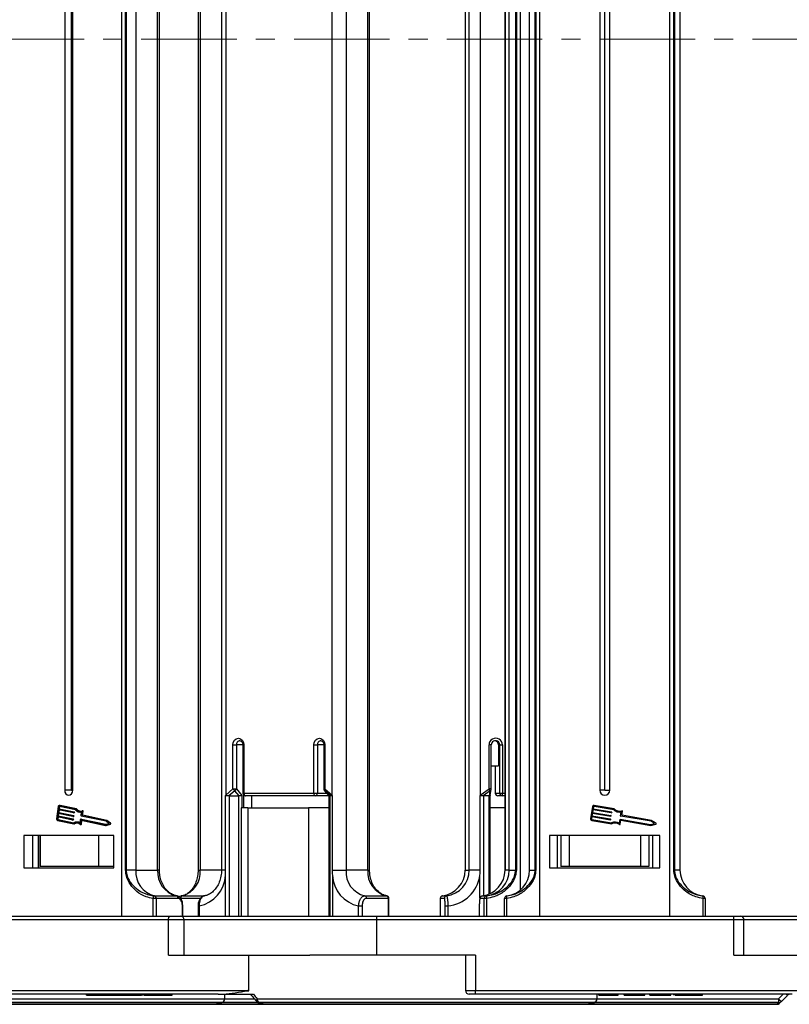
# Model space of a CAD drawing. Header units: millimetres. Extents: x -1374 to 811, y -432 to 1099.
# Tile 8 of 53: x -462 to -309, y -97 to 100. Entities that reach past the tile are written whole.
import ezdxf

# ---------------------------------------------------------------- set-up
doc = ezdxf.new("R2010")
doc.units = ezdxf.units.MM
doc.linetypes.add('CENTERX2', pattern=[20.32, 12.7, -2.54, 2.54, -2.54])

msp = doc.modelspace()

# ---------------------------------------------------------------- linework, layer by layer
at = {"color": 7, "linetype": 'Continuous', "lineweight": 25}
for p, q in [((-441.843, 95.961), (-441.843, 270.961)), ((-358.499, 270.961), (-358.499, 95.961)), ((-332.499, 95.961), (-332.499, 270.961)), ((-362.367, 265.757), (-362.367, 95.961)), ((-441.126, 95.961), (-441.126, 261.765)), ((-441.009, 261.765), (-441.009, 95.961)), ((-439.055, 261.765), (-439.055, 95.961)), ((-434.718, 95.961), (-434.718, 261.765)), ((-434.349, 95.961), (-434.349, 261.765)), ((-426.651, 261.765), (-426.651, 95.961)), ((-426.213, 261.765), (-426.213, 95.961)), ((-421.97, 261.765), (-421.97, 95.961)), ((-397.127, 261.765), (-397.127, 95.961)), ((-392.79, 95.961), (-392.79, 261.765)), ((-392.421, 95.961), (-392.421, 261.765)), ((-373.376, 261.765), (-373.376, 95.961)), ((-373.364, 261.765), (-373.364, 95.961)), ((-372.54, 95.961), (-372.54, 261.765)), ((-365.411, 261.765), (-365.411, 95.961)), ((-365.399, 261.765), (-365.399, 95.961)), ((-364.575, 95.961), (-364.575, 261.765)), ((-363.263, 95.961), (-363.263, 261.765)), ((-363.145, 261.765), (-363.145, 95.961)), ((-360.499, 95.961), (-360.499, 261.765)), ((-359.378, 95.961), (-359.378, 261.765)), ((-359.263, 261.765), (-359.263, 95.961)), ((-331.735, 95.961), (-331.735, 261.765)), ((-331.62, 261.765), (-331.62, 95.961)), ((-330.499, 261.765), (-330.499, 95.961)), ((-453.265, 245.861), (-453.265, 95.961)), ((-451.871, 95.961), (-451.871, 245.861)), ((-451.633, 95.961), (-451.633, 245.861)), ((-421.126, 246.853), (-421.126, 95.961)), ((-399.915, 95.961), (-399.915, 246.853)), ((-370.332, 246.853), (-370.332, 95.961)), ((-346.499, 245.861), (-346.499, 95.961)), ((-345.499, 95.961), (-345.499, 245.861)), ((-344.499, 95.961), (-344.499, 245.861)), ((-453.265, 95.961), (-453.265, -53.939)), ((-451.871, -53.939), (-451.871, 95.961)), ((-451.633, -53.939), (-451.633, 95.961)), ((-441.843, -79.039), (-441.843, 95.961)), ((-441.126, -69.843), (-441.126, 95.961)), ((-441.009, 95.961), (-441.009, -69.843)), ((-439.055, 95.961), (-439.055, -69.843)), ((-434.718, -69.843), (-434.718, 95.961)), ((-434.349, -69.843), (-434.349, 95.961)), ((-426.651, 95.961), (-426.651, -69.843)), ((-426.213, 95.961), (-426.213, -69.843)), ((-421.97, 95.961), (-421.97, -69.843)), ((-421.126, 95.961), (-421.126, -54.932)), ((-399.915, -54.932), (-399.915, 95.961)), ((-397.127, 95.961), (-397.127, -69.843)), ((-392.79, -69.843), (-392.79, 95.961)), ((-392.421, -69.843), (-392.421, 95.961)), ((-373.376, 95.961), (-373.376, -69.843)), ((-373.364, 95.961), (-373.364, -69.843)), ((-372.54, -69.843), (-372.54, 95.961)), ((-370.332, 95.961), (-370.332, -54.932)), ((-365.411, 95.961), (-365.411, -69.843)), ((-365.399, 95.961), (-365.399, -69.843)), ((-364.575, -69.843), (-364.575, 95.961)), ((-363.263, -69.843), (-363.263, 95.961)), ((-363.145, 95.961), (-363.145, -69.843)), ((-362.367, 95.961), (-362.367, -73.836)), ((-360.499, -69.843), (-360.499, 95.961)), ((-359.378, -69.843), (-359.378, 95.961)), ((-359.263, 95.961), (-359.263, -69.843)), ((-358.499, 95.961), (-358.499, -79.039)), ((-346.499, 95.961), (-346.499, -53.939)), ((-345.499, -53.939), (-345.499, 95.961)), ((-344.499, -53.939), (-344.499, 95.961)), ((-332.499, -79.039), (-332.499, 95.961)), ((-331.735, -69.843), (-331.735, 95.961)), ((-331.62, 95.961), (-331.62, -69.843)), ((-330.499, 95.961), (-330.499, -69.843)), ((-419.699, -53.662), (-419.699, -44.889)), ((-419.699, -44.889), (-419.002, -44.889)), ((-419.002, -44.889), (-419.002, -53.662)), ((-417.707, -44.889), (-417.707, -54.539)), ((-417.496, -44.889), (-417.496, -54.539)), ((-403.546, -54.539), (-403.546, -44.889)), ((-403.546, -44.889), (-402.849, -44.889)), ((-402.849, -44.889), (-402.849, -54.539)), ((-401.554, -44.889), (-401.554, -53.662)), ((-401.343, -44.889), (-401.343, -53.662)), ((-368.593, -53.662), (-368.593, -44.889)), ((-368.148, -53.662), (-368.148, -44.889)), ((-366.736, -44.889), (-366.461, -44.889)), ((-366.736, -44.889), (-366.736, -49.039)), ((-366.461, -44.889), (-365.909, -44.889)), ((-366.461, -54.539), (-366.461, -44.889)), ((-365.909, -44.889), (-365.909, -54.539)), ((-368.148, -49.039), (-366.736, -49.039)), ((-367.34, -49.039), (-367.34, -54.539)), ((-451.871, -53.939), (-453.265, -53.939)), ((-451.871, -53.939), (-451.633, -53.939)), ((-421.163, -69.843), (-421.163, -54.957)), ((-421.126, -54.932), (-419.699, -53.662)), ((-419.341, -54.016), (-420.496, -55.042)), ((-419.699, -53.662), (-419.002, -53.662)), ((-418.48, -55.04), (-419.341, -54.016)), ((-419.002, -53.662), (-417.904, -54.969)), ((-417.556, -54.897), (-417.556, -57.439)), ((-417.496, -54.539), (-403.546, -54.539)), ((-403.546, -54.539), (-402.849, -54.539)), ((-401.437, -53.984), (-400.547, -55.043)), ((-400.249, -55.042), (-401.404, -54.016)), ((-401.404, -54.016), (-400.543, -55.04)), ((-401.343, -53.662), (-399.915, -54.932)), ((-399.878, -54.957), (-399.878, -69.843)), ((-370.377, -69.843), (-370.377, -54.957)), ((-370.332, -54.932), (-368.593, -53.662)), ((-368.366, -54.016), (-369.772, -55.042)), ((-368.529, -55.04), (-368.366, -54.016)), ((-368.353, -54.992), (-368.154, -53.741)), ((-368.353, -74.542), (-368.353, -54.988)), ((-367.34, -54.539), (-366.461, -54.539)), ((-366.461, -54.539), (-365.909, -54.539)), ((-345.499, -53.939), (-346.499, -53.939)), ((-345.499, -53.939), (-344.499, -53.939)), ((-454.196, -56.944), (-454.311, -56.944)), ((-451.017, -57.629), (-454.269, -56.948)), ((-454.269, -56.948), (-454.154, -56.948)), ((-454.154, -56.948), (-454.196, -56.944)), ((-450.902, -57.629), (-454.154, -56.948)), ((-420.418, -55.039), (-418.526, -55.039)), ((-420.418, -55.039), (-420.418, -79.039)), ((-418.526, -79.039), (-418.526, -55.039)), ((-403.257, -55.039), (-417.207, -55.039)), ((-416.007, -55.039), (-416.007, -57.439)), ((-400.55, -55.039), (-403.257, -55.039)), ((-400.548, -55.038), (-400.548, -79.039)), ((-400.543, -55.04), (-400.54, -55.038)), ((-400.538, -55.039), (-400.264, -55.039)), ((-400.538, -55.039), (-400.538, -79.039)), ((-400.264, -79.039), (-400.264, -55.039)), ((-368.557, -55.039), (-369.722, -55.039)), ((-365.964, -55.039), (-366.843, -55.039)), ((-365.411, -55.039), (-365.964, -55.039)), ((-343.602, -57.629), (-347.588, -56.948)), ((-454.557, -57.198), (-454.893, -59.61)), ((-454.575, -58.539), (-454.645, -59.042)), ((-451.603, -59.162), (-454.575, -58.539)), ((-454.477, -57.836), (-454.547, -58.338)), ((-454.547, -58.338), (-451.575, -58.96)), ((-454.547, -58.338), (-454.432, -58.338)), ((-454.463, -58.563), (-454.53, -59.042)), ((-451.505, -58.458), (-454.477, -57.836)), ((-454.393, -57.233), (-454.449, -57.635)), ((-454.449, -57.635), (-451.477, -58.257)), ((-454.449, -57.635), (-454.334, -57.635)), ((-454.365, -57.859), (-454.432, -58.338)), ((-454.432, -58.338), (-451.46, -58.96)), ((-454.393, -57.233), (-454.278, -57.233)), ((-454.278, -57.233), (-454.334, -57.635)), ((-454.334, -57.635), (-451.361, -58.257)), ((-451.097, -57.819), (-454.297, -57.149)), ((-451.498, -58.459), (-451.382, -58.459)), ((-451.477, -58.257), (-451.361, -58.257)), ((-451.443, -58.316), (-451.457, -58.416)), ((-451.457, -58.416), (-451.341, -58.416)), ((-451.443, -58.316), (-451.327, -58.316)), ((-451.327, -58.316), (-451.341, -58.416)), ((-451.017, -57.629), (-450.902, -57.629)), ((-450.136, -58.286), (-450.02, -58.286)), ((-449.987, -59.034), (-449.879, -58.257)), ((-449.795, -58.868), (-449.694, -58.14)), ((-449.795, -58.868), (-449.679, -58.868)), ((-449.66, -58.021), (-449.776, -58.021)), ((-444.952, -59.933), (-449.761, -58.927)), ((-449.761, -58.927), (-449.645, -58.927)), ((-449.694, -58.14), (-449.578, -58.14)), ((-449.679, -58.868), (-449.578, -58.14)), ((-444.836, -59.933), (-449.645, -58.927)), ((-418.016, -57.439), (-418.016, -79.039)), ((-416.702, -57.439), (-418.016, -57.439)), ((-416.702, -57.439), (-416.702, -79.039)), ((-416.702, -57.439), (-404.628, -57.439)), ((-404.628, -57.439), (-404.628, -79.039)), ((-400.548, -57.439), (-404.628, -57.439)), ((-365.411, -57.439), (-368.353, -57.439)), ((-347.941, -57.198), (-348.353, -59.61)), ((-347.963, -58.539), (-348.049, -59.042)), ((-344.32, -59.162), (-347.963, -58.539)), ((-347.843, -57.836), (-347.929, -58.338)), ((-347.929, -58.338), (-344.286, -58.96)), ((-344.2, -58.458), (-347.843, -57.836)), ((-347.74, -57.233), (-347.809, -57.635)), ((-347.809, -57.635), (-344.166, -58.257)), ((-343.699, -57.819), (-347.623, -57.149)), ((-344.124, -58.316), (-344.141, -58.416)), ((-342.339, -59.034), (-342.207, -58.257)), ((-342.104, -58.868), (-341.98, -58.14)), ((-336.168, -59.933), (-342.062, -58.927)), ((-454.673, -59.243), (-454.729, -59.645)), ((-454.729, -59.645), (-454.614, -59.645)), ((-454.689, -59.963), (-451.438, -60.644)), ((-451.701, -59.865), (-454.673, -59.243)), ((-454.661, -59.762), (-451.461, -60.433)), ((-454.661, -59.762), (-454.546, -59.762)), ((-454.645, -59.042), (-451.673, -59.664)), ((-454.645, -59.042), (-454.53, -59.042)), ((-454.561, -59.266), (-454.614, -59.645)), ((-454.546, -59.762), (-451.428, -60.415)), ((-454.53, -59.042), (-451.558, -59.664)), ((-451.694, -59.866), (-451.579, -59.866)), ((-451.673, -59.664), (-451.558, -59.664)), ((-451.639, -59.723), (-451.653, -59.823)), ((-451.653, -59.823), (-451.538, -59.823)), ((-451.639, -59.723), (-451.524, -59.723)), ((-451.596, -59.162), (-451.481, -59.162)), ((-451.575, -58.96), (-451.46, -58.96)), ((-451.541, -59.019), (-451.555, -59.12)), ((-451.555, -59.12), (-451.44, -59.12)), ((-451.541, -59.019), (-451.426, -59.019)), ((-451.524, -59.723), (-451.538, -59.823)), ((-451.426, -59.019), (-451.44, -59.12)), ((-451.438, -60.644), (-451.322, -60.644)), ((-450.778, -60.286), (-450.893, -60.286)), ((-450.193, -60.515), (-450.085, -59.738)), ((-450.133, -60.785), (-450.017, -60.785)), ((-450.051, -60.701), (-449.942, -59.923)), ((-450.051, -60.701), (-449.935, -60.701)), ((-449.929, -59.696), (-450.044, -59.696)), ((-450.037, -59.696), (-445.097, -60.731)), ((-450.037, -59.696), (-449.922, -59.696)), ((-445.013, -60.127), (-449.953, -59.093)), ((-449.942, -59.923), (-445.092, -60.939)), ((-449.935, -60.701), (-449.83, -59.947)), ((-449.929, -59.696), (-449.922, -59.696)), ((-449.922, -59.696), (-445.049, -60.716)), ((-445.097, -60.731), (-444.477, -60.55)), ((-445.092, -60.939), (-444.248, -60.693)), ((-444.477, -60.55), (-445.013, -60.127)), ((-444.976, -60.939), (-444.132, -60.693)), ((-444.222, -60.508), (-444.952, -59.933)), ((-444.952, -59.933), (-444.836, -59.933)), ((-444.106, -60.508), (-444.836, -59.933)), ((-444.248, -60.693), (-444.132, -60.693)), ((-444.222, -60.508), (-444.106, -60.508)), ((-348.084, -59.243), (-348.152, -59.645)), ((-348.103, -59.963), (-344.117, -60.644)), ((-344.441, -59.865), (-348.084, -59.243)), ((-348.069, -59.762), (-344.146, -60.433)), ((-348.049, -59.042), (-344.406, -59.664)), ((-344.365, -59.723), (-344.382, -59.823)), ((-344.244, -59.019), (-344.262, -59.12)), ((-342.592, -60.515), (-342.46, -59.738)), ((-342.417, -60.701), (-342.284, -59.923)), ((-342.401, -59.696), (-336.346, -60.731)), ((-336.243, -60.127), (-342.298, -59.093)), ((-342.284, -59.923), (-336.339, -60.939)), ((-336.346, -60.731), (-335.585, -60.55)), ((-336.339, -60.939), (-335.304, -60.693)), ((-335.585, -60.55), (-336.243, -60.127)), ((-335.273, -60.508), (-336.168, -59.933)), ((-445.092, -60.939), (-444.976, -60.939)), ((-443.475, -62.939), (-461.423, -62.939)), ((-461.423, -62.939), (-461.423, -69.439)), ((-459.688, -62.939), (-459.688, -69.439)), ((-458.522, -62.939), (-458.522, -69.439)), ((-458.464, -62.939), (-458.464, -69.439)), ((-458.143, -62.939), (-458.143, -69.139)), ((-446.528, -62.939), (-446.528, -69.139)), ((-443.535, -62.939), (-443.535, -69.139)), ((-443.475, -69.439), (-443.475, -62.939)), ((-334.499, -62.939), (-356.499, -62.939)), ((-356.499, -62.939), (-356.499, -69.439)), ((-354.999, -62.939), (-354.999, -69.439)), ((-354.999, -62.939), (-354.999, -69.439)), ((-354.299, -62.939), (-354.299, -69.139)), ((-352.618, -62.939), (-352.618, -69.139)), ((-338.38, -62.939), (-338.38, -69.139)), ((-336.699, -62.939), (-336.699, -69.139)), ((-335.999, -62.939), (-335.999, -69.439)), ((-334.499, -69.439), (-334.499, -62.939)), ((-461.423, -69.439), (-443.475, -69.439)), ((-446.528, -69.139), (-458.143, -69.139)), ((-443.535, -69.139), (-446.528, -69.139)), ((-441.126, -69.843), (-441.009, -69.843)), ((-439.055, -69.843), (-441.009, -69.843)), ((-439.055, -69.843), (-434.718, -69.843)), ((-399.878, -69.843), (-397.127, -69.843)), ((-392.79, -69.843), (-397.127, -69.843)), ((-373.364, -69.843), (-373.376, -69.843)), ((-373.364, -69.843), (-372.54, -69.843)), ((-370.377, -69.843), (-372.54, -69.843)), ((-365.411, -69.843), (-365.399, -69.843)), ((-364.575, -69.843), (-365.399, -69.843)), ((-364.575, -69.843), (-363.263, -69.843)), ((-363.145, -69.843), (-363.263, -69.843)), ((-360.499, -69.843), (-359.378, -69.843)), ((-359.378, -69.843), (-359.263, -69.843)), ((-356.499, -69.439), (-334.499, -69.439)), ((-352.618, -69.139), (-354.299, -69.139)), ((-338.38, -69.139), (-352.618, -69.139)), ((-336.699, -69.139), (-338.38, -69.139)), ((-331.735, -69.843), (-331.62, -69.843)), ((-330.499, -69.843), (-331.62, -69.843)), ((-421.19, -79.039), (-421.19, -70.897)), ((-399.852, -70.897), (-399.852, -79.039)), ((-435.637, -79.039), (-435.637, -75.503)), ((-435.032, -75.503), (-435.637, -75.503)), ((-435.408, -75.008), (-435.334, -75.004)), ((-435.334, -75.004), (-430.997, -75.004)), ((-434.976, -75.5), (-435.032, -75.503)), ((-435.032, -75.503), (-435.032, -79.039)), ((-430.639, -75.5), (-434.976, -75.5)), ((-429.697, -77.009), (-429.727, -76.513)), ((-393.406, -75.004), (-389.068, -75.004)), ((-388.711, -75.5), (-393.048, -75.5)), ((-389.068, -75.004), (-388.995, -75.008)), ((-388.655, -75.503), (-388.711, -75.5)), ((-388.655, -79.039), (-388.655, -75.503)), ((-388.563, -79.039), (-388.563, -75.503)), ((-378.347, -75.503), (-378.347, -79.039)), ((-378.333, -75.5), (-378.344, -75.503)), ((-378.344, -75.503), (-378.344, -79.039)), ((-377.509, -75.5), (-378.333, -75.5)), ((-377.897, -75.004), (-377.073, -75.004)), ((-369.545, -75.5), (-370.369, -75.5)), ((-369.933, -75.004), (-369.109, -75.004)), ((-369.534, -75.503), (-369.545, -75.5)), ((-369.534, -79.039), (-369.534, -75.503)), ((-369.088, -75.503), (-369.534, -75.503)), ((-369.109, -75.004), (-369.095, -75.008)), ((-369.088, -75.503), (-369.088, -79.039)), ((-365.104, -75.503), (-365.499, -75.503)), ((-365.499, -79.039), (-365.499, -75.503)), ((-365.104, -75.503), (-365.104, -79.039)), ((-365.06, -75.004), (-365.06, -75.008)), ((-325.938, -75.008), (-325.938, -75.004)), ((-325.894, -79.039), (-325.894, -75.503)), ((-325.499, -75.503), (-325.894, -75.503)), ((-325.499, -75.503), (-325.499, -79.039)), ((-429.771, -79.039), (-429.771, -77.009)), ((-429.68, -77.009), (-429.679, -77.009)), ((-429.679, -79.039), (-429.679, -77.009)), ((-426.64, -77.009), (-426.64, -79.039)), ((-426.429, -77.009), (-426.429, -79.039)), ((-394.613, -77.009), (-393.916, -77.009)), ((-394.613, -79.039), (-394.613, -77.009)), ((-393.916, -77.009), (-393.916, -79.039)), ((-377.345, -77.009), (-376.793, -77.009)), ((-377.345, -79.039), (-377.345, -77.009)), ((-376.793, -77.009), (-376.793, -79.039)), ((-370.536, -77.009), (-370.536, -79.039)), ((-370.536, -77.009), (-370.533, -77.009)), ((-370.533, -77.009), (-370.533, -79.039)), ((-432.576, -79.789), (-490.725, -79.789)), ((-490.291, -79.039), (-432.142, -79.039)), ((-432.576, -86.839), (-432.576, -79.789)), ((-432.142, -79.039), (-430.169, -79.039)), ((-430.169, -79.039), (-390.999, -79.039)), ((-429.419, -86.839), (-429.419, -79.789)), ((-390.999, -79.789), (-390.999, -79.039)), ((-390.999, -79.039), (-319.721, -79.039)), ((-390.999, -86.839), (-390.999, -79.789)), ((-319.721, -79.789), (-390.999, -79.789)), ((-319.721, -79.789), (-319.721, -79.039)), ((-319.721, -79.039), (-318.471, -79.039)), ((-319.721, -86.839), (-319.721, -79.789)), ((-318.471, -79.039), (-299.999, -79.039)), ((-317.721, -86.839), (-317.721, -79.789)), ((-432.576, -86.839), (-416.486, -86.839)), ((-416.486, -93.922), (-416.486, -86.839)), ((-416.486, -86.839), (-404.372, -86.839)), ((-390.999, -86.839), (-404.372, -86.839)), ((-371.277, -86.839), (-390.999, -86.839)), ((-373.277, -86.839), (-373.277, -93.889)), ((-371.277, -86.839), (-371.277, -93.889)), ((-319.721, -86.839), (-299.999, -86.839)), ((-474.636, -93.889), (-416.74, -93.889)), ((-371.277, -93.889), (-300.31, -93.889)), ((-371.277, -94.639), (-371.277, -93.889)), ((-422.652, -94.639), (-474.202, -94.639)), ((-448.911, -94.839), (-448.911, -94.639)), ((-448.911, -94.839), (-447.97, -94.839)), ((-447.97, -94.839), (-447.97, -94.639)), ((-447.97, -94.839), (-446.966, -94.839)), ((-446.966, -94.839), (-446.966, -94.639)), ((-446.966, -94.839), (-443.64, -94.839)), ((-445.16, -94.864), (-445.16, -94.839)), ((-443.64, -94.839), (-443.64, -94.639)), ((-443.64, -94.839), (-443.062, -94.839)), ((-443.062, -94.839), (-443.062, -94.639)), ((-443.062, -94.839), (-442.824, -94.839)), ((-442.824, -94.839), (-442.824, -94.639)), ((-442.824, -94.839), (-441.883, -94.839)), ((-441.883, -94.839), (-441.883, -94.639)), ((-441.883, -94.839), (-438.991, -94.839)), ((-438.991, -94.839), (-438.991, -94.639)), ((-438.991, -94.839), (-437.965, -94.839)), ((-437.835, -94.639), (-437.835, -94.864)), ((-437.495, -94.839), (-437.495, -94.639)), ((-436.6, -94.839), (-436.6, -94.639)), ((-432.487, -94.839), (-432.487, -94.639)), ((-431.787, -94.864), (-431.787, -94.639)), ((-423.732, -96.625), (-421.908, -96.26)), ((-422.652, -94.639), (-415.598, -94.639)), ((-421.305, -95.524), (-421.305, -94.639)), ((-414.64, -96.239), (-413.273, -96.606)), ((-371.277, -94.639), (-372.527, -94.639)), ((-308.088, -94.639), (-371.277, -94.639)), ((-349.467, -96.625), (-347.643, -96.26)), ((-347.04, -95.524), (-347.04, -94.639)), ((-346.69, -94.839), (-346.69, -94.639)), ((-346.69, -94.839), (-345.537, -94.839)), ((-345.537, -94.839), (-345.537, -94.639)), ((-345.38, -94.839), (-345.38, -94.639)), ((-344.763, -94.839), (-344.763, -94.639)), ((-343.998, -94.839), (-343.998, -94.639)), ((-343.998, -94.839), (-342.844, -94.839)), ((-342.844, -94.839), (-342.844, -94.639)), ((-341.614, -94.839), (-341.614, -94.639)), ((-341.614, -94.839), (-337.537, -94.839)), ((-337.537, -94.839), (-337.537, -94.639)), ((-336.537, -94.839), (-336.537, -94.639)), ((-336.537, -94.839), (-335.383, -94.839)), ((-335.383, -94.839), (-335.383, -94.639)), ((-335.383, -94.839), (-332.306, -94.839)), ((-332.306, -94.839), (-332.306, -94.639)), ((-331.69, -94.839), (-331.69, -94.639)), ((-331.422, -94.839), (-331.422, -94.639)), ((-330.117, -94.839), (-330.117, -94.639)), ((-328.853, -94.839), (-328.853, -94.639)), ((-325.998, -94.839), (-325.998, -94.639)), ((-310.815, -95.524), (-309.915, -94.639)), ((-423.879, -96.639), (-503.568, -96.639)), ((-413.075, -96.639), (-423.879, -96.639)), ((-349.615, -96.639), (-413.075, -96.639)), ((-311.146, -96.639), (-349.615, -96.639))]:
    msp.add_line(p, q, dxfattribs=at)
at = {"color": 1, "linetype": 'CENTERX2', "lineweight": 13, "ltscale": 1.5}
msp.add_line((556.439, 95.961), (-558.789, 95.961), dxfattribs=at)
at = {"color": 8, "linetype": 'Continuous', "lineweight": 25}
for p, q in [((-417.707, -44.889), (-419.002, -44.889)), ((-417.496, -44.889), (-417.707, -44.889)), ((-401.554, -44.889), (-402.849, -44.889)), ((-401.343, -44.889), (-401.554, -44.889)), ((-368.148, -44.889), (-368.593, -44.889)), ((-417.904, -54.969), (-417.904, -57.439)), ((-417.496, -54.539), (-417.707, -54.539)), ((-402.849, -54.539), (-400.97, -54.539)), ((-401.343, -53.662), (-401.554, -53.662)), ((-368.148, -53.662), (-368.593, -53.662)), ((-365.909, -54.539), (-365.411, -54.539)), ((-369.722, -55.039), (-369.722, -74.973)), ((-368.557, -74.633), (-368.557, -55.039)), ((-434.349, -69.843), (-434.718, -69.843)), ((-426.651, -69.843), (-426.213, -69.843)), ((-421.97, -69.843), (-426.213, -69.843)), ((-421.163, -69.843), (-421.97, -69.843)), ((-392.79, -69.843), (-392.421, -69.843)), ((-370.409, -75.465), (-370.409, -70.897)), ((-426.179, -75.5), (-430.117, -75.5)), ((-429.774, -75.004), (-425.341, -75.004)), ((-388.563, -75.503), (-388.655, -75.503)), ((-378.344, -75.503), (-378.347, -75.503)), ((-429.771, -77.009), (-429.68, -77.009)), ((-426.64, -77.009), (-426.429, -77.009)), ((-429.419, -79.789), (-432.576, -79.789)), ((-390.999, -79.789), (-429.419, -79.789)), ((-317.721, -79.789), (-319.721, -79.789)), ((-299.999, -79.789), (-317.721, -79.789)), ((-373.277, -93.889), (-371.277, -93.889)), ((-506.126, -95.524), (-421.305, -95.524)), ((-421.908, -96.26), (-505.567, -96.26)), ((-414.621, -96.26), (-421.908, -96.26)), ((-421.305, -95.524), (-415.48, -95.524)), ((-414.846, -95.524), (-347.04, -95.524)), ((-347.643, -96.26), (-414.519, -96.26)), ((-310.788, -96.26), (-347.643, -96.26)), ((-347.04, -95.524), (-310.815, -95.524)), ((-503.704, -96.625), (-423.732, -96.625)), ((-423.732, -96.625), (-413.222, -96.625)), ((-413.153, -96.625), (-349.467, -96.625)), ((-349.467, -96.625), (-311.154, -96.625))]:
    msp.add_line(p, q, dxfattribs=at)
at = {"color": 7, "linetype": 'Continuous', "lineweight": 25, "flags": 128}
for points in [[(-419.699, -44.889), (-419.615, -44.373), (-419.376, -43.935), (-419.019, -43.642), (-418.597, -43.539), (-418.176, -43.642), (-417.819, -43.935), (-417.58, -44.373), (-417.496, -44.889)], [(-403.546, -44.889), (-403.462, -44.373), (-403.223, -43.935), (-402.866, -43.642), (-402.444, -43.539), (-402.023, -43.642), (-401.666, -43.935), (-401.427, -44.373), (-401.343, -44.889)], [(-453.265, -53.939), (-453.203, -54.322), (-453.026, -54.646), (-452.761, -54.863), (-452.449, -54.939), (-452.137, -54.863), (-451.872, -54.646), (-451.695, -54.322), (-451.633, -53.939)], [(-417.496, -54.539), (-417.491, -54.637), (-417.474, -54.731), (-417.447, -54.817), (-417.411, -54.893), (-417.368, -54.955), (-417.318, -55.001), (-417.263, -55.03), (-417.207, -55.039)], [(-403.546, -54.539), (-403.54, -54.637), (-403.524, -54.731), (-403.497, -54.817), (-403.461, -54.893), (-403.417, -54.955), (-403.367, -55.001), (-403.313, -55.03), (-403.257, -55.039)], [(-449.882, -58.278), (-449.926, -58.283), (-450.02, -58.286)], [(-449.694, -58.14), (-449.693, -58.115), (-449.697, -58.09), (-449.707, -58.067), (-449.72, -58.047), (-449.737, -58.033), (-449.757, -58.024), (-449.778, -58.021), (-449.798, -58.025)], [(-450.181, -60.767), (-450.162, -60.779), (-450.142, -60.785), (-450.121, -60.784), (-450.101, -60.778), (-450.082, -60.765), (-450.068, -60.747), (-450.057, -60.725), (-450.051, -60.701)], [(-432.576, -79.789), (-432.567, -79.643), (-432.543, -79.502), (-432.503, -79.373), (-432.449, -79.259), (-432.383, -79.166), (-432.308, -79.096), (-432.227, -79.054), (-432.142, -79.039)], [(-309.055, -94.859), (-309.653, -95.457), (-310.251, -96.055)], [(-308.684, -94.639), (-308.683, -94.643), (-308.682, -94.646), (-308.681, -94.649), (-308.681, -94.651), (-308.681, -94.653), (-308.68, -94.654), (-308.68, -94.655), (-308.68, -94.655)], [(-311.154, -96.625), (-311.153, -96.628), (-311.152, -96.631), (-311.151, -96.634), (-311.15, -96.636), (-311.149, -96.637), (-311.148, -96.638), (-311.147, -96.639), (-311.146, -96.639)]]:
    msp.add_lwpolyline(points, dxfattribs=at)
at = {"color": 8, "linetype": 'Continuous', "lineweight": 25, "flags": 128}
for points in [[(-401.437, -53.984), (-401.435, -53.986), (-401.404, -54.016)], [(-415.013, -96.007), (-415.034, -95.971), (-415.042, -95.905), (-415.027, -95.824), (-414.987, -95.731), (-414.926, -95.63), (-414.846, -95.524)]]:
    msp.add_lwpolyline(points, dxfattribs=at)
at = {"color": 8, "linetype": 'Continuous', "lineweight": 25}
for centre, radius, start, end in [((-418.234, -44.807), 0.772, 95.42144, 186.08973), ((-402.081, -44.807), 0.772, 95.42144, 186.08973), ((-368.525, -53.674), 0.377, 294.92685, 349.7374), ((-377.849, -75.499), 0.495, 119.84764, 180.5216), ((-415.864, -94.702), 0.184, 159.98018, 214.46987)]:
    msp.add_arc(centre, radius, start, end, dxfattribs=at)
at = {"color": 7, "linetype": 'Continuous', "lineweight": 25}
for centre, radius, start, end in [((-367.251, -44.883), 1.342, 359.72068, 180.27932), ((-367.306, -44.885), 0.845, 359.72003, 180.27997), ((-367.584, -44.887), 0.848, 359.84716, 80.45577), ((-420.305, -54.444), 0.956, 210.68066, 216.1139), ((-418.855, -53.166), 0.979, 210.45082, 240.20705), ((-419.644, -53.386), 0.699, 295.64552, 336.68763), ((-417.207, -54.539), 0.5, 180, 270), ((-403.308, -54.581), 0.461, 276.38231, 5.20124), ((-401.054, -53.662), 0.5, 180, 220.0352), ((-401.06, -53.893), 0.365, 140.78343, 199.6972), ((-399.225, -55.342), 0.803, 149.27378, 155.36932), ((-374.704, -58.084), 5.39, 34.81271, 35.79781), ((-370.885, -55.382), 2.866, 28.4687, 36.87375), ((-368.648, -53.662), 0.5, 350.93241, 0), ((-366.841, -54.541), 0.498, 179.82654, 269.82578), ((-365.962, -54.541), 0.499, 179.82822, 269.82581), ((-367.088, -54.663), 1.186, 341.48706, 5.97502), ((-345.499, -53.939), 1, 180, 0), ((-454.297, -57.207), 0.26, 83.86664, 178.05664), ((-347.64, -57.25), 0.306, 80.30687, 170.30687), ((-454.306, -57.236), 0.0868, 83.88233, 178.04727), ((-454.174, -57.244), 0.104, 127.4606, 173.64324), ((-451.501, -58.415), 0.0434, 263.8604, 358.05905), ((-451.493, -58.305), 0.0508, 348.0774, 71.97964), ((-451.386, -58.414), 0.0446, 274.56064, 357.36406), ((-451.377, -58.305), 0.0508, 348.06656, 71.99048), ((-450.129, -57.041), 1.242, 218.8116, 281.62034), ((-450.135, -56.986), 1.093, 216.08769, 287.91745), ((-449.987, -56.938), 1.147, 217.08, 265.45546), ((-449.745, -58.878), 0.0508, 168.0774, 251.97964), ((-449.63, -58.878), 0.0508, 168.0774, 251.97964), ((-449.671, -58.116), 0.0958, 345.52993, 83.54975), ((-347.64, -57.25), 0.102, 80.30687, 170.30687), ((-344.192, -58.408), 0.051, 260.30687, 350.30687), ((-344.174, -58.307), 0.051, 350.30687, 80.30687), ((-342.521, -56.567), 1.719, 226.74758, 280.54353), ((-342.521, -56.567), 1.515, 224.48921, 285.82188), ((-342.08, -58.123), 0.102, 350.30687, 105.82188), ((-342.054, -58.876), 0.051, 170.30687, 260.30687), ((-454.595, -59.674), 0.305, 168.05573, 251.98262), ((-454.63, -59.666), 0.102, 168.05344, 251.98643), ((-454.514, -59.666), 0.102, 168.05344, 251.98643), ((-451.697, -59.822), 0.0434, 263.87341, 358.02844), ((-451.689, -59.712), 0.0508, 348.03906, 71.99622), ((-451.599, -59.118), 0.0434, 263.89383, 358.02829), ((-451.582, -59.821), 0.0446, 274.56904, 357.33485), ((-451.591, -59.009), 0.0508, 348.0774, 71.97964), ((-451.573, -59.712), 0.0508, 348.03906, 71.99622), ((-451.484, -59.118), 0.0446, 274.5471, 357.35679), ((-450.892, -61.468), 1.182, 53.78917, 118.7824), ((-451.475, -59.009), 0.0508, 348.0774, 71.97964), ((-450.891, -61.544), 1.053, 47.5832, 121.29344), ((-450.771, -61.544), 1.055, 93.48284, 121.46446), ((-450.785, -61.483), 1.197, 59.88449, 89.66515), ((-450.042, -59.739), 0.0434, 83.84533, 178.07412), ((-450.024, -60.696), 0.0897, 274.8288, 357.08549), ((-449.937, -59.045), 0.0508, 168.0295, 251.99322), ((-444.292, -60.593), 0.11, 293.90506, 50.23032), ((-444.177, -60.593), 0.11, 293.90506, 50.23032), ((-348.052, -59.662), 0.306, 170.30687, 260.30687), ((-348.052, -59.662), 0.102, 170.30687, 260.30687), ((-344.432, -59.815), 0.051, 260.30687, 350.30687), ((-344.415, -59.714), 0.051, 350.30687, 80.30687), ((-344.312, -59.111), 0.051, 260.30687, 350.30687), ((-344.295, -59.011), 0.051, 350.30687, 80.30687), ((-343.45, -62.005), 1.719, 60.07022, 113.86617), ((-343.45, -62.005), 1.515, 54.79186, 116.12453), ((-342.518, -60.683), 0.102, 234.79186, 350.30687), ((-342.409, -59.747), 0.051, 80.30687, 170.30687), ((-342.289, -59.043), 0.051, 170.30687, 260.30687), ((-335.328, -60.594), 0.102, 283.32833, 57.28541), ((-434.121, -70.207), 4.948, 175.78294, 255.80645), ((-429.783, -70.207), 4.948, 175.78328, 255.80611), ((-431.117, -70.268), 4.923, 285.83162, 4.94953), ((-392.193, -70.207), 4.948, 175.78307, 255.80632), ((-387.855, -70.207), 4.948, 175.78323, 255.80637), ((-378.553, -69.856), 5.189, 277.25429, 0.14479), ((-377.729, -69.856), 5.189, 277.25429, 0.14479), ((-370.588, -69.856), 5.189, 277.25401, 0.14506), ((-369.764, -69.856), 5.189, 277.2542, 0.14488), ((-365.699, -69.843), 5.2, 277.05413, 0), ((-325.299, -69.843), 5.2, 180, 262.94587), ((-427.754, -70.572), 6.572, 281.62527, 357.16445), ((-393.288, -70.572), 6.572, 182.83552, 258.37491), ((-377.511, -69.869), 7.176, 275.74335, 351.76572), ((-435.057, -75.47), 0.581, 127.18951, 183.22129), ((-435.528, -75.49), 0.497, 358.45666, 76.02158), ((-435.451, -75.465), 0.476, 355.78283, 75.80486), ((-431.113, -75.465), 0.476, 355.78589, 75.80407), ((-429.645, -75.459), 0.473, 105.83382, 184.94944), ((-393.523, -75.465), 0.476, 355.78283, 75.80486), ((-389.185, -75.465), 0.476, 355.78413, 75.80356), ((-389.107, -75.449), 0.455, 353.11534, 75.74777), ((-389.063, -75.503), 0.5, 360, 80.97776), ((-377.847, -75.503), 0.5, 120.41037, 180), ((-377.834, -75.499), 0.499, 97.25744, 180.14187), ((-377.01, -75.499), 0.499, 97.25631, 180.143), ((-369.87, -75.499), 0.499, 97.25562, 180.14563), ((-369.046, -75.499), 0.499, 97.25562, 180.14563), ((-369.032, -75.506), 0.503, 97.1936, 179.61534), ((-367.613, -75.235), 1.498, 171.29304, 190.31713), ((-364.999, -75.5), 0.5, 97.05413, 180), ((-365, -75.503), 0.499, 96.9666, 179.95043), ((-364.371, -75.318), 0.756, 155.78619, 194.16765), ((-325.999, -75.5), 0.5, 0, 82.94587), ((-326.627, -75.318), 0.756, 345.83178, 24.21267), ((-325.998, -75.503), 0.499, 0.04968, 83.03232), ((-430.169, -79.789), 0.75, 0, 90), ((-318.471, -79.789), 0.75, 0, 90), ((-416.74, -94.898), 1.008, 75.41024, 89.96924), ((-415.439, -93.889), 1.301, 180.01215, 181.79859), ((-372.527, -93.889), 0.75, 180, 270), ((-422.055, -95.524), 0.75, 281.30993, 0), ((-414.44, -95.524), 0.75, 220.09253, 255.0166), ((-414.075, -95.623), 0.777, 172.72499, 235.11444), ((-414.544, -95.91), 0.35, 255.10155, 273.96987), ((-347.79, -95.524), 0.75, 281.30993, 0), ((-304.594, -95.663), 6.223, 178.72178, 185.50203), ((-306.317, -91.306), 6.166, 223.16724, 230.36567), ((-310.751, -95.551), 0.71, 267.03133, 314.78241), ((-306.036, -91.463), 4.544, 224.34638, 228.36066), ((-423.879, -95.889), 0.75, 270, 281.30993), ((-413.075, -95.889), 0.75, 255.04657, 270), ((-413.179, -96.275), 0.351, 255.13244, 274.1316), ((-413.074, -96.418), 0.222, 249.11166, 269.8085), ((-349.615, -95.889), 0.75, 270, 281.30993), ((-311.116, -95.915), 0.71, 266.91788, 314.78326), ((-311.146, -95.889), 0.75, 270, 315)]:
    msp.add_arc(centre, radius, start, end, dxfattribs=at)
for centre, major_axis, ratio, start_param, end_param in [((-419.97, -55.964), (1.956, 0.59), 0.704898, 1.9778606, 2.0005808), ((-398.759, -55.964), (1.997, -1.494), 0.0685133, 2.2159358, 2.2386561), ((-370.552, -55.964), (1.952, 1.364), 0.3198437, 1.2408292, 1.2635495), ((-420.611, -56.039), (0.773, 0.773), 0.8218828, 0.6879424, 0.766819), ((-418.719, -56.039), (0.773, 0.773), 0.8218828, 0.6416392, 0.6879424), ((-399.548, -56.039), (-0.997, 0.997), 0.0713967, 6.2119095, 6.2582128), ((-399.274, -56.039), (-0.997, 0.997), 0.0713967, 6.133033, 6.2119095), ((-370.519, -56.039), (0.948, 0.948), 0.3364684, 0.3245694, 0.403446), ((-369.353, -56.039), (0.948, 0.948), 0.3364684, 0.2782662, 0.3245694), ((-391.04, -93.579), (42.006, -41.13), 0.3184331, 4.4224891, 4.4429677)]:
    msp.add_ellipse(centre, major_axis=major_axis, ratio=ratio, start_param=start_param, end_param=end_param, dxfattribs=at)
for points, knots in [([(-418.309, -44.046), (-418.298, -44.044), (-418.216, -44.027), (-418.075, -44.094), (-417.888, -44.264), (-417.76, -44.507), (-417.711, -44.729), (-417.708, -44.858), (-417.707, -44.889)], [0, 0, 0, 0, 0.0393121, 0.3146688, 0.531364, 0.7332737, 0.9354097, 1, 1, 1, 1]), ([(-402.155, -44.046), (-402.145, -44.044), (-402.063, -44.027), (-401.922, -44.094), (-401.735, -44.264), (-401.607, -44.507), (-401.558, -44.729), (-401.555, -44.858), (-401.554, -44.889)], [0, 0, 0, 0, 0.0393142, 0.3146686, 0.5313636, 0.7332744, 0.9354096, 1, 1, 1, 1]), ([(-421.077, -55.007), (-421.088, -55.005), (-421.106, -55.002), (-421.132, -54.995), (-421.149, -54.986), (-421.159, -54.975), (-421.163, -54.966), (-421.163, -54.959), (-421.163, -54.957)], [0, 0, 0, 0, 0.3120082, 0.5308935, 0.7513183, 0.8426019, 0.9348029, 1, 1, 1, 1]), ([(-420.496, -55.042), (-420.58, -55.045), (-420.764, -55.051), (-420.959, -55.026), (-421.062, -55.01), (-421.077, -55.007)], [0, 0, 0, 0, 0.4210415, 0.915761, 1, 1, 1, 1]), ([(-417.904, -54.969), (-417.905, -54.97), (-417.936, -54.979), (-418.035, -55.005), (-418.224, -55.04), (-418.4, -55.04), (-418.48, -55.04)], [0, 0, 0, 0, 0.0100763, 0.2295002, 0.6470014, 1, 1, 1, 1]), ([(-399.955, -55.007), (-400.004, -55.017), (-400.13, -55.041), (-400.216, -55.052), (-400.246, -55.043), (-400.249, -55.042)], [0, 0, 0, 0, 0.3574756, 0.9219708, 1, 1, 1, 1]), ([(-399.878, -54.957), (-399.878, -54.958), (-399.878, -54.964), (-399.88, -54.972), (-399.886, -54.981), (-399.904, -54.995), (-399.928, -55.002), (-399.948, -55.006), (-399.955, -55.007)], [0, 0, 0, 0, 0.0449236, 0.1257297, 0.2065167, 0.3390428, 0.7568713, 1, 1, 1, 1]), ([(-370.278, -55.007), (-370.291, -55.005), (-370.311, -55.002), (-370.34, -54.995), (-370.36, -54.986), (-370.372, -54.975), (-370.377, -54.966), (-370.377, -54.959), (-370.377, -54.957)], [0, 0, 0, 0, 0.3119931, 0.530828, 0.7513333, 0.8426098, 0.9347901, 1, 1, 1, 1]), ([(-369.772, -55.042), (-369.833, -55.045), (-369.966, -55.051), (-370.152, -55.026), (-370.262, -55.01), (-370.278, -55.007)], [0, 0, 0, 0, 0.4210283, 0.9157523, 1, 1, 1, 1]), ([(-368.355, -54.992), (-368.355, -54.994), (-368.351, -55.011), (-368.395, -55.04), (-368.487, -55.04), (-368.529, -55.04)], [0, 0, 0, 0, 0.0458123, 0.5628339, 1, 1, 1, 1]), ([(-435.637, -75.503), (-436.099, -75.417), (-437.253, -75.201), (-438.845, -74.27), (-440.172, -72.825), (-440.976, -71.314), (-441.083, -70.265), (-441.126, -69.843)], [0, 0, 0, 0, 0.1717586, 0.4284861, 0.6465018, 0.8576675, 1, 1, 1, 1]), ([(-441.009, -69.843), (-440.959, -70.251), (-440.834, -71.264), (-439.948, -72.663), (-438.572, -73.959), (-437.034, -74.705), (-435.917, -74.951), (-435.466, -75.001), (-435.408, -75.008)], [0, 0, 0, 0, 0.1442722, 0.3583691, 0.5770625, 0.8312307, 0.9783718, 1, 1, 1, 1]), ([(-430.779, -75.027), (-430.904, -75.008), (-431.304, -74.948), (-431.968, -74.675), (-432.753, -74.087), (-433.445, -73.239), (-433.976, -72.162), (-434.295, -71.003), (-434.332, -70.211), (-434.349, -69.843)], [0, 0, 0, 0, 0.0728758, 0.233331, 0.3860656, 0.5488349, 0.7074027, 0.8641637, 1, 1, 1, 1]), ([(-426.651, -69.843), (-426.657, -70.049), (-426.673, -70.674), (-426.86, -71.697), (-427.275, -72.811), (-427.854, -73.74), (-428.541, -74.432), (-429.275, -74.882), (-429.759, -74.979), (-430.002, -75.028)], [0, 0, 0, 0, 0.075366, 0.2289588, 0.3821447, 0.5347899, 0.6876576, 0.8431025, 1, 1, 1, 1]), ([(-421.97, -69.843), (-421.975, -70.046), (-421.992, -70.668), (-422.188, -71.689), (-422.626, -72.802), (-423.241, -73.735), (-423.979, -74.434), (-424.763, -74.881), (-425.288, -74.979), (-425.541, -75.027)], [0, 0, 0, 0, 0.0752168, 0.2301799, 0.3849407, 0.539443, 0.6946506, 0.8528218, 1, 1, 1, 1]), ([(-421.19, -70.897), (-421.189, -70.882), (-421.172, -70.532), (-421.167, -70.18), (-421.163, -69.843)], [0, 0, 0, 0, 0.0418173, 1, 1, 1, 1]), ([(-399.878, -69.843), (-399.874, -70.18), (-399.87, -70.532), (-399.853, -70.882), (-399.852, -70.897)], [0, 0, 0, 0, 0.9581831, 1, 1, 1, 1]), ([(-389.974, -74.646), (-390.026, -74.625), (-390.337, -74.495), (-390.897, -73.999), (-391.576, -73.149), (-392.087, -72.052), (-392.375, -70.923), (-392.407, -70.171), (-392.421, -69.843)], [0, 0, 0, 0, 0.0388297, 0.2337296, 0.4414038, 0.6441417, 0.8447667, 1, 1, 1, 1]), ([(-370.409, -70.897), (-370.408, -70.882), (-370.387, -70.532), (-370.382, -70.18), (-370.377, -69.843)], [0, 0, 0, 0, 0.0418171, 1, 1, 1, 1]), ([(-369.095, -75.008), (-368.631, -74.934), (-367.47, -74.751), (-365.823, -73.954), (-364.384, -72.664), (-363.449, -71.264), (-363.317, -70.251), (-363.263, -69.843)], [0, 0, 0, 0, 0.1686992, 0.4228881, 0.6416003, 0.8557161, 1, 1, 1, 1]), ([(-363.145, -69.843), (-363.191, -70.265), (-363.307, -71.314), (-364.178, -72.825), (-365.614, -74.27), (-367.338, -75.201), (-368.587, -75.417), (-369.088, -75.503)], [0, 0, 0, 0, 0.1423329, 0.3534992, 0.5715144, 0.8282429, 1, 1, 1, 1]), ([(-359.263, -69.843), (-359.309, -70.265), (-359.422, -71.314), (-360.278, -72.825), (-361.689, -74.27), (-363.384, -75.201), (-364.612, -75.417), (-365.104, -75.503)], [0, 0, 0, 0, 0.1423325, 0.3534988, 0.5715136, 0.8282417, 1, 1, 1, 1]), ([(-365.06, -75.008), (-364.61, -74.934), (-363.48, -74.751), (-361.877, -73.954), (-360.474, -72.664), (-359.56, -71.264), (-359.43, -70.251), (-359.378, -69.843)], [0, 0, 0, 0, 0.1686994, 0.4228874, 0.6416001, 0.8557156, 1, 1, 1, 1]), ([(-325.894, -75.503), (-326.386, -75.417), (-327.614, -75.201), (-329.309, -74.27), (-330.72, -72.825), (-331.575, -71.314), (-331.689, -70.265), (-331.735, -69.843)], [0, 0, 0, 0, 0.17175827, 0.42848639, 0.64650118, 0.85766751, 1, 1, 1, 1]), ([(-331.62, -69.843), (-331.568, -70.251), (-331.438, -71.264), (-330.524, -72.663), (-329.122, -73.959), (-327.57, -74.705), (-326.448, -74.951), (-325.996, -75.001), (-325.938, -75.008)], [0, 0, 0, 0, 0.144272, 0.3583691, 0.5770626, 0.8312297, 0.9783707, 1, 1, 1, 1]), ([(-388.995, -75.008), (-389.283, -74.94), (-389.96, -74.78), (-390.57, -74.232), (-390.921, -73.918)], [0, 0, 0, 0, 0.4255129, 1, 1, 1, 1]), ([(-429.727, -76.513), (-429.728, -76.491), (-429.743, -76.213), (-429.94, -75.748), (-430.29, -75.272), (-430.695, -75.019), (-430.952, -75.023), (-431.046, -75.024)], [0, 0, 0, 0, 0.0264019, 0.3359105, 0.6244752, 0.8628916, 1, 1, 1, 1]), ([(-429.771, -77.009), (-429.776, -76.895), (-429.787, -76.612), (-429.893, -76.187), (-430.089, -75.807), (-430.348, -75.55), (-430.542, -75.516), (-430.639, -75.5)], [0, 0, 0, 0, 0.1452315, 0.3604009, 0.5741416, 0.7870542, 1, 1, 1, 1]), ([(-429.904, -75.042), (-429.958, -75.044), (-430.171, -75.05), (-430.386, -75.169), (-430.498, -75.307), (-430.504, -75.314)], [0, 0, 0, 0, 0.2426732, 0.9614175, 1, 1, 1, 1]), ([(-425.272, -75.012), (-425.298, -75.009), (-425.474, -74.981), (-425.801, -75.121), (-426.181, -75.435), (-426.471, -75.949), (-426.637, -76.513), (-426.621, -76.888), (-426.616, -77.009)], [0, 0, 0, 0, 0.031295, 0.2183328, 0.4063, 0.6270875, 0.8790694, 1, 1, 1, 1]), ([(-425.323, -75.004), (-425.451, -75.026), (-425.708, -75.07), (-426.043, -75.411), (-426.292, -75.916), (-426.419, -76.481), (-426.426, -76.857), (-426.429, -77.009)], [0, 0, 0, 0, 0.2132163, 0.4262458, 0.6399026, 0.8548899, 1, 1, 1, 1]), ([(-394.613, -77.009), (-394.595, -76.782), (-394.56, -76.33), (-394.344, -75.726), (-394.035, -75.273), (-393.703, -75.037), (-393.489, -75.013), (-393.406, -75.004)], [0, 0, 0, 0, 0.21599551, 0.43201377, 0.64792186, 0.86290046, 1, 1, 1, 1]), ([(-393.048, -75.5), (-393.11, -75.507), (-393.27, -75.525), (-393.514, -75.703), (-393.736, -76.044), (-393.886, -76.498), (-393.906, -76.839), (-393.916, -77.009)], [0, 0, 0, 0, 0.1369152, 0.3517123, 0.5676368, 0.7838231, 1, 1, 1, 1]), ([(-377.9, -75.011), (-377.916, -75.011), (-377.986, -75.01), (-378.047, -75.045), (-378.093, -75.072)], [0, 0, 0, 0, 0.232723, 1, 1, 1, 1]), ([(-377.345, -77.009), (-377.345, -76.895), (-377.348, -76.612), (-377.368, -76.187), (-377.405, -75.807), (-377.454, -75.55), (-377.491, -75.516), (-377.509, -75.5)], [0, 0, 0, 0, 0.1452306, 0.3603971, 0.5741347, 0.7870517, 1, 1, 1, 1]), ([(-377.073, -75.004), (-377.048, -75.026), (-376.997, -75.07), (-376.919, -75.411), (-376.853, -75.916), (-376.81, -76.481), (-376.798, -76.857), (-376.793, -77.009)], [0, 0, 0, 0, 0.2132203, 0.4262476, 0.6399026, 0.8548893, 1, 1, 1, 1]), ([(-369.939, -75.015), (-369.975, -75.018), (-370.067, -75.025), (-370.19, -75.101), (-370.293, -75.203), (-370.36, -75.316), (-370.415, -75.458), (-370.464, -75.683), (-370.51, -76.098), (-370.535, -76.599), (-370.534, -76.904), (-370.533, -77.009)], [0, 0, 0, 0, 0.04007007, 0.103274, 0.16030067, 0.21794456, 0.29011778, 0.43280561, 0.67373673, 0.88763534, 1, 1, 1, 1]), ([(-370.369, -75.5), (-370.38, -75.507), (-370.411, -75.525), (-370.457, -75.703), (-370.499, -76.044), (-370.528, -76.498), (-370.532, -76.839), (-370.533, -77.009)], [0, 0, 0, 0, 0.1369155, 0.3517126, 0.5676338, 0.7838202, 1, 1, 1, 1]), ([(-422.652, -94.639), (-422.301, -94.628), (-420.462, -94.572), (-418.404, -94.217), (-416.739, -93.93)], [0, 0, 0, 0, 0.1910647, 1, 1, 1, 1]), ([(-416.739, -93.93), (-416.711, -93.926), (-416.656, -93.919), (-416.583, -93.917), (-416.527, -93.918), (-416.498, -93.921), (-416.486, -93.922)], [0, 0, 0, 0, 0.3366044, 0.6542081, 0.8622601, 1, 1, 1, 1]), ([(-437.495, -94.839), (-437.353, -94.839), (-437.098, -94.839), (-436.752, -94.839), (-436.6, -94.839)], [0, 0, 0, 0, 0.5595575, 1, 1, 1, 1]), ([(-436.6, -94.839), (-436.211, -94.839), (-435.434, -94.839), (-434.133, -94.839), (-433.139, -94.839), (-432.704, -94.839), (-432.487, -94.839)], [0, 0, 0, 0, 0.2798254, 0.5586392, 0.778988, 1, 1, 1, 1]), ([(-432.487, -94.839), (-432.233, -94.839), (-431.832, -94.839), (-431.86, -94.839), (-431.87, -94.839)], [0, 0, 0, 0, 0.6339852, 1, 1, 1, 1]), ([(-416.24, -94.65), (-416.231, -94.652), (-416.183, -94.663), (-416.091, -94.716), (-416.014, -94.809), (-415.988, -94.841)], [0, 0, 0, 0, 0.1412735, 0.7093594, 1, 1, 1, 1]), ([(-416.015, -94.806), (-415.932, -94.906), (-415.601, -95.307), (-415.265, -95.707), (-415.014, -96.007)], [0, 0, 0, 0, 0.2500417, 1, 1, 1, 1]), ([(-414.519, -96.26), (-414.163, -96.355), (-413.708, -96.477), (-413.252, -96.598), (-413.153, -96.625)], [0, 0, 0, 0, 0.7828259, 1, 1, 1, 1]), ([(-345.537, -94.839), (-345.531, -94.839), (-345.52, -94.839), (-345.423, -94.839), (-345.38, -94.839)], [0, 0, 0, 0, 0.5609963, 1, 1, 1, 1]), ([(-345.38, -94.839), (-345.34, -94.839), (-345.26, -94.839), (-345.048, -94.839), (-344.871, -94.839), (-344.763, -94.839)], [0, 0, 0, 0, 0.2807457, 0.5609386, 1, 1, 1, 1]), ([(-344.763, -94.839), (-344.623, -94.839), (-344.414, -94.839), (-344.184, -94.839), (-343.994, -94.839), (-343.996, -94.839), (-343.998, -94.839)], [0, 0, 0, 0, 0.2493941, 0.3744254, 0.4994547, 1, 1, 1, 1]), ([(-331.422, -94.839), (-331.245, -94.839), (-330.928, -94.839), (-330.365, -94.839), (-330.117, -94.839)], [0, 0, 0, 0, 0.559957, 1, 1, 1, 1]), ([(-330.117, -94.839), (-329.887, -94.839), (-329.476, -94.839), (-329.043, -94.839), (-328.853, -94.839)], [0, 0, 0, 0, 0.5595682, 1, 1, 1, 1]), ([(-328.853, -94.839), (-328.406, -94.839), (-327.513, -94.839), (-326.52, -94.839), (-326.054, -94.839), (-326.017, -94.839), (-325.998, -94.839)], [0, 0, 0, 0, 0.2798272, 0.5586382, 0.7789885, 1, 1, 1, 1]), ([(-311.154, -96.625), (-311.071, -96.541), (-310.949, -96.42), (-310.826, -96.298), (-310.788, -96.26)], [0, 0, 0, 0, 0.6855356, 1, 1, 1, 1]), ([(-310.251, -96.055), (-310.289, -96.093), (-310.411, -96.215), (-310.532, -96.336), (-310.616, -96.42)], [0, 0, 0, 0, 0.3144767, 1, 1, 1, 1]), ([(-308.68, -94.655), (-308.738, -94.672), (-308.878, -94.71), (-308.99, -94.804), (-309.055, -94.859)], [0, 0, 0, 0, 0.4157181, 1, 1, 1, 1])]:
    msp.add_open_spline(points, degree=3, knots=knots, dxfattribs=at)

doc.saveas('drawing.dxf')
